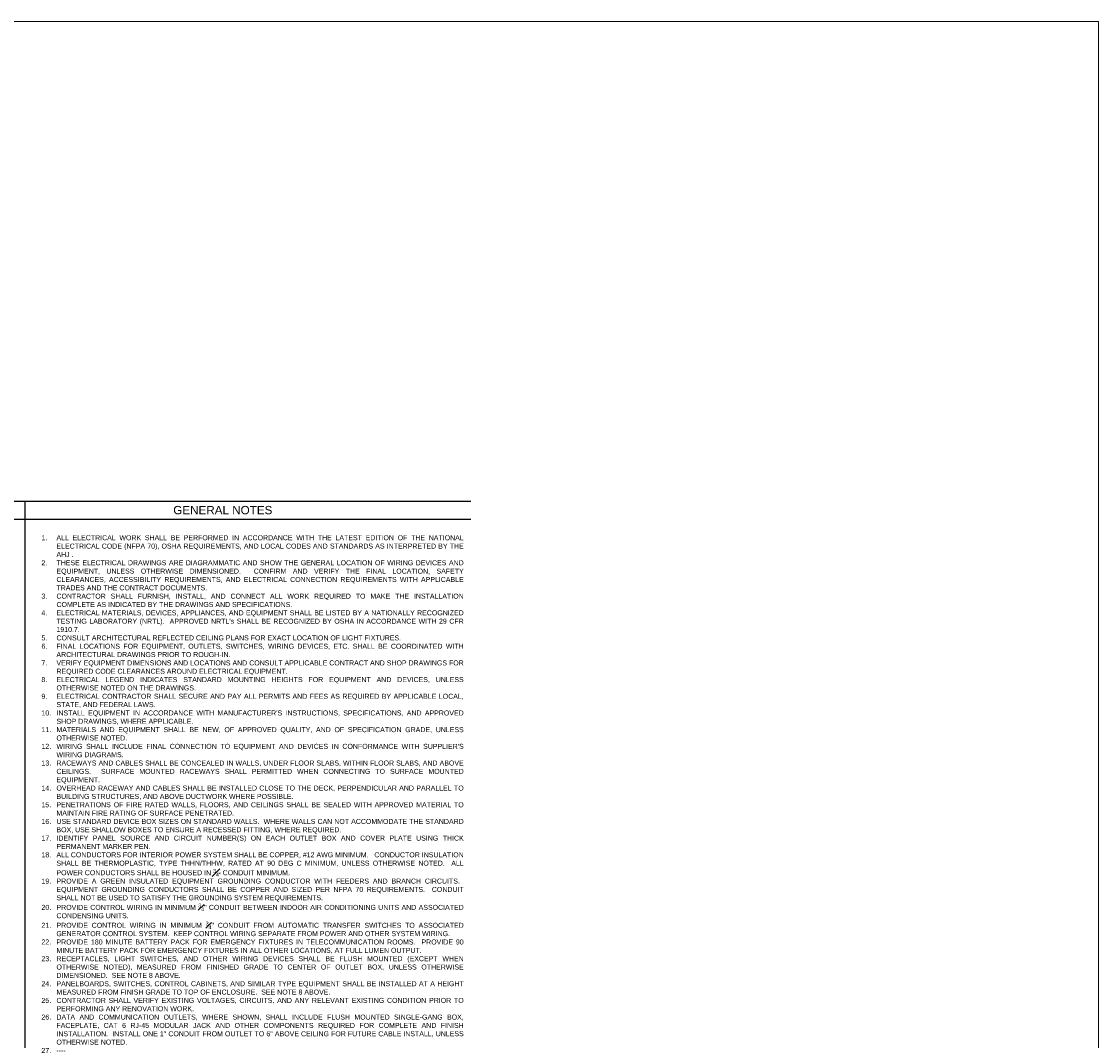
# Model space of a CAD drawing. Header units: inches. Extents: x 19474 to 23438, y 635 to 1835.
# Tile 6 of 14: x 20332 to 20966, y 1235 to 1835. Entities that reach past the tile are written whole.
import ezdxf
from ezdxf.enums import TextEntityAlignment as Align

# ---------------------------------------------------------------- set-up
doc = ezdxf.new("R2010")
doc.units = ezdxf.units.IN
doc.header["$MEASUREMENT"] = 0
doc.layers.add('E-ARIAL-TEXT', color=7, linetype='Continuous')
doc.layers.add('E-NPLT', color=7, linetype='Continuous', lineweight=0, plot=False)
doc.styles.add('Arial', font='arial.ttf', dxfattribs={"height": 0.125})

msp = doc.modelspace()

# ---------------------------------------------------------------- linework, layer by layer
at = {"layer": 'E-ARIAL-TEXT', "color": 3, "linetype": 'Continuous'}
for p, q in [((19734.29, 1552.42), (20334.1, 1552.42)), ((20334.1, 1552.42), (20596.65, 1552.42)), ((20334.1, 952.54), (20334.1, 1552.42)), ((19734.29, 1541.88), (20334.1, 1541.88)), ((20334.1, 1541.88), (20596.65, 1541.88))]:
    msp.add_line(p, q, dxfattribs=at)
at = {"layer": 'E-NPLT'}
msp.add_lwpolyline([(19473.57, 1835.08), (20966.29, 1835.08), (20966.29, 635.08), (19473.57, 635.08)], close=True, dxfattribs=at)

# ---------------------------------------------------------------- texts
at = {"layer": 'E-ARIAL-TEXT', "color": 7, "style": 'Arial'}
msp.add_text('GENERAL NOTES', height=4.9156, dxfattribs=at).set_placement((20421.26, 1547.18), align=Align.MIDDLE_LEFT)
at = {"layer": 'E-ARIAL-TEXT', "insert": (20343.59, 1532.36), "char_height": 2.94935, "width": 248.0248, "attachment_point": 1, "style": 'Arial'}
msp.add_mtext('\\A1;\\pxi-3,l3,sm1,qj,t3,6;1.^IALL ELECTRICAL WORK SHALL BE PERFORMED IN ACCORDANCE WITH THE LATEST EDITION OF THE NATIONAL ELECTRICAL CODE (NFPA 70), OSHA REQUIREMENTS, AND LOCAL CODES AND STANDARDS AS INTERPRETED BY THE AHJ .\\P2.^ITHESE ELECTRICAL DRAWINGS ARE DIAGRAMMATIC AND SHOW THE GENERAL LOCATION OF WIRING DEVICES AND EQUIPMENT, UNLESS OTHERWISE DIMENSIONED.  CONFIRM AND VERIFY THE FINAL LOCATION, SAFETY CLEARANCES, ACCESSIBILITY REQUIREMENTS, AND ELECTRICAL CONNECTION REQUIREMENTS WITH APPLICABLE TRADES AND THE CONTRACT DOCUMENTS.\\P3.^ICONTRACTOR SHALL FURNISH, INSTALL, AND CONNECT ALL WORK REQUIRED TO MAKE THE INSTALLATION COMPLETE AS INDICATED BY THE DRAWINGS AND SPECIFICATIONS.\\P4.^IELECTRICAL MATERIALS, DEVICES, APPLIANCES, AND EQUIPMENT SHALL BE LISTED BY A NATIONALLY RECOGNIZED TESTING LABORATORY (NRTL).  APPROVED NRTL\'s SHALL BE RECOGNIZED BY OSHA IN ACCORDANCE WITH 29 CFR 1910.7.\\P5.^ICONSULT ARCHITECTURAL REFLECTED CEILING PLANS FOR EXACT LOCATION OF LIGHT FIXTURES.\\P6.^IFINAL LOCATIONS FOR EQUIPMENT, OUTLETS, SWITCHES, WIRING DEVICES, ETC. SHALL BE COORDINATED WITH ARCHITECTURAL DRAWINGS PRIOR TO ROUGH-IN.\\P7.^IVERIFY EQUIPMENT DIMENSIONS AND LOCATIONS AND CONSULT APPLICABLE CONTRACT AND SHOP DRAWINGS FOR REQUIRED CODE CLEARANCES AROUND ELECTRICAL EQUIPMENT.\\P8.^IELECTRICAL LEGEND INDICATES STANDARD MOUNTING HEIGHTS FOR EQUIPMENT AND DEVICES, UNLESS OTHERWISE NOTED ON THE DRAWINGS.\\P9.^IELECTRICAL CONTRACTOR SHALL SECURE AND PAY ALL PERMITS AND FEES AS REQUIRED BY APPLICABLE LOCAL, STATE, AND FEDERAL LAWS.\\P10.^IINSTALL EQUIPMENT IN ACCORDANCE WITH MANUFACTURER\'S INSTRUCTIONS, SPECIFICATIONS, AND APPROVED SHOP DRAWINGS, WHERE APPLICABLE.\\P11.^IMATERIALS AND EQUIPMENT SHALL BE NEW, OF APPROVED QUALITY, AND OF SPECIFICATION GRADE, UNLESS OTHERWISE NOTED.\\P12.^IWIRING SHALL INCLUDE FINAL CONNECTION TO EQUIPMENT AND DEVICES IN CONFORMANCE WITH SUPPLIER\'S WIRING DIAGRAMS.\\P13.^IRACEWAYS AND CABLES SHALL BE CONCEALED IN WALLS, UNDER FLOOR SLABS, WITHIN FLOOR SLABS, AND ABOVE CEILINGS.  SURFACE MOUNTED RACEWAYS SHALL PERMITTED WHEN CONNECTING TO SURFACE MOUNTED EQUIPMENT.\\P14.^IOVERHEAD RACEWAY AND CABLES SHALL BE INSTALLED CLOSE TO THE DECK, PERPENDICULAR AND PARALLEL TO BUILDING STRUCTURES, AND ABOVE DUCTWORK WHERE POSSIBLE.\\P15.^IPENETRATIONS OF FIRE RATED WALLS, FLOORS, AND CEILINGS SHALL BE SEALED WITH APPROVED MATERIAL TO MAINTAIN FIRE RATING OF SURFACE PENETRATED. \\P16.^IUSE STANDARD DEVICE BOX SIZES ON STANDARD WALLS.  WHERE WALLS CAN NOT ACCOMMODATE THE STANDARD BOX, USE SHALLOW BOXES TO ENSURE A RECESSED FITTING, WHERE REQUIRED.\\P17.^IIDENTIFY PANEL SOURCE AND CIRCUIT NUMBER(S) ON EACH OUTLET BOX AND COVER PLATE USING THICK PERMANENT MARKER PEN.\\P18.^IALL CONDUCTORS FOR INTERIOR POWER SYSTEM SHALL BE COPPER, #12 AWG MINIMUM.   CONDUCTOR INSULATION SHALL BE THERMOPLASTIC, TYPE THHN/THHW, RATED AT 90 DEG C MINIMUM, UNLESS OTHERWISE NOTED.  ALL POWER CONDUCTORS SHALL BE HOUSED IN {\\H0.75x;\\S3#4";} CONDUIT MINIMUM.\\P19.^IPROVIDE A GREEN INSULATED EQUIPMENT GROUNDING CONDUCTOR WITH FEEDERS AND BRANCH CIRCUITS.  EQUIPMENT GROUNDING CONDUCTORS SHALL BE COPPER AND SIZED PER NFPA 70 REQUIREMENTS.  CONDUIT SHALL NOT BE USED TO SATISFY THE GROUNDING SYSTEM REQUIREMENTS.\\P20.^IPROVIDE CONTROL WIRING IN MINIMUM {\\H0.75x;\\S3#4;}" CONDUIT BETWEEN INDOOR AIR CONDITIONING UNITS AND ASSOCIATED CONDENSING UNITS.\\P21.^IPROVIDE CONTROL WIRING IN MINIMUM {\\H0.75x;\\S3#4;}" CONDUIT FROM AUTOMATIC TRANSFER SWITCHES TO ASSOCIATED GENERATOR CONTROL SYSTEM.  KEEP CONTROL WIRING SEPARATE FROM POWER AND OTHER SYSTEM WIRING.\\P22.^IPROVIDE 180 MINUTE BATTERY PACK FOR EMERGENCY FIXTURES IN TELECOMMUNICATION ROOMS.  PROVIDE 90 MINUTE BATTERY PACK FOR EMERGENCY FIXTURES IN ALL OTHER LOCATIONS, AT FULL LUMEN OUTPUT.\\P23.^IRECEPTACLES, LIGHT SWITCHES, AND OTHER WIRING DEVICES SHALL BE FLUSH MOUNTED (EXCEPT WHEN OTHERWISE NOTED), MEASURED FROM FINISHED GRADE TO CENTER OF OUTLET BOX, UNLESS OTHERWISE DIMENSIONED.  SEE NOTE 8 ABOVE.\\P24.^IPANELBOARDS, SWITCHES, CONTROL CABINETS, AND SIMILAR TYPE EQUIPMENT SHALL BE INSTALLED AT A HEIGHT MEASURED FROM FINISH GRADE TO TOP OF ENCLOSURE.  SEE NOTE 8 ABOVE.\\P25.^ICONTRACTOR SHALL VERIFY EXISTING VOLTAGES, CIRCUITS, AND ANY RELEVANT EXISTING CONDITION PRIOR TO PERFORMING ANY RENOVATION WORK.\\P26.^IDATA AND COMMUNICATION OUTLETS, WHERE SHOWN, SHALL INCLUDE FLUSH MOUNTED SINGLE-GANG BOX, FACEPLATE, CAT 6 RJ-45 MODULAR JACK AND OTHER COMPONENTS REQUIRED FOR COMPLETE AND FINISH INSTALLATION.  INSTALL ONE 1" CONDUIT FROM OUTLET TO 6" ABOVE CEILING FOR FUTURE CABLE INSTALL, UNLESS OTHERWISE NOTED.\\P27.^I----\\P ', dxfattribs=at)

doc.saveas('drawing.dxf')
